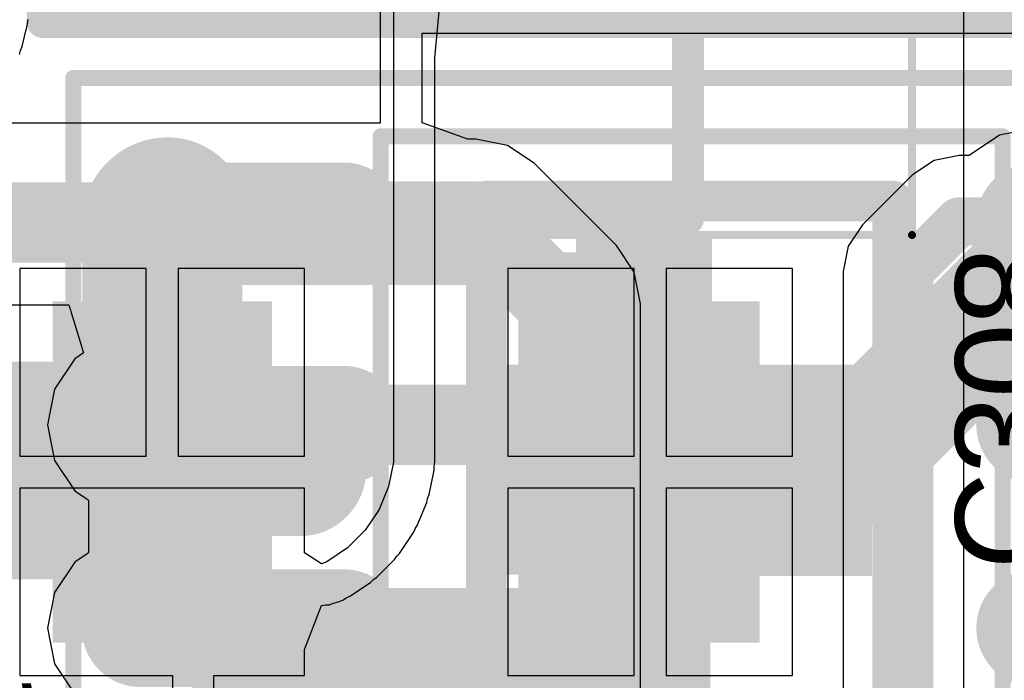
# Model space of a CAD drawing. Header units: inches. Extents: x -6 to 11.2, y -2.2 to 8.3.
# Tile 114 of 256: x 1.49 to 1.732, y 1.998 to 2.16. Entities that reach past the tile are written whole.
import ezdxf

# ---------------------------------------------------------------- set-up
doc = ezdxf.new("R2010")
doc.units = ezdxf.units.IN
doc.header["$MEASUREMENT"] = 0
for name, color, linetype in [('Board Layer Stack Bottom Overlay', 54, 'Continuous'), ('Board Layer Stack Bottom Solder', 6, 'Continuous'), ('Bottom Comp Body -Top13)-Comp Body -Bot14)', 56, 'Continuous'), ('Bottom Courtyard -Top15)-Courtyard -Bot16)', 56, 'Continuous'), ('Bottom Paste', 16, 'Continuous'), ('Dimension', 6, 'Continuous'), ('Layer 1- Top', 1, 'Continuous'), ('Layer 4- Inner', 76, 'Continuous'), ('Layer 8- Bottom', 5, 'Continuous'), ('Top Assembly', 56, 'Continuous'), ('Top Comp Body -Top13)-Comp Body -Bot14)', 56, 'Continuous'), ('Top Courtyard -Top15)-Courtyard -Bot16)', 56, 'Continuous'), ('Top Overlay', 2, 'Continuous'), ('Top Paste', 8, 'Continuous'), ('Top Solder', 216, 'Continuous')]:
    doc.layers.add(name, color=color, linetype=linetype)
doc.styles.add('Arial', font='txt', dxfattribs={"height": 0.2})

# ---------------------------------------------------------------- blocks, each defined once
blk = doc.blocks.new('L15006_M_____B_78')
at = {"layer": 'Board Layer Stack Bottom Solder'}
for points in [[(-0.08697, -0.04197), (-0.08697, 0.04197), (-0.03303, 0.04197), (-0.03303, -0.04197)], [(0.03303, -0.04197), (0.03303, 0.04197), (0.08697, 0.04197), (0.08697, -0.04197)]]:
    blk.add_hatch(color=6, dxfattribs=at).paths.add_polyline_path(points)
at = {"layer": 'Bottom Paste'}
for points in [[(-0.085, -0.04), (-0.085, 0.04), (-0.035, 0.04), (-0.035, -0.04)], [(0.035, -0.04), (0.035, 0.04), (0.085, 0.04), (0.085, -0.04)]]:
    blk.add_hatch(color=16, dxfattribs=at).paths.add_polyline_path(points)
at = {"layer": 'Layer 8- Bottom'}
for points in [[(-0.085, -0.04), (-0.085, 0.04), (-0.035, 0.04), (-0.035, -0.04)], [(0.035, -0.04), (0.035, 0.04), (0.085, 0.04), (0.085, -0.04)]]:
    blk.add_hatch(color=7, dxfattribs=at).paths.add_polyline_path(points)
at = {"layer": 'Board Layer Stack Bottom Overlay'}
for points in [[(-0.05, 0.05, 0.008, 0.008, 0), (0.05, 0.05, 0.008, 0.008, 0)], [(-0.05, -0.05, 0.008, 0.008, 0), (0.05, -0.05, 0.008, 0.008, 0)]]:
    blk.add_lwpolyline(points, format="xyseb", dxfattribs=at)
for points in [[(-0.052, 0.05, 0.004, 0.004, 1), (-0.048, 0.05, 0.004, 0.004, 1)], [(0.048, 0.05, 0.004, 0.004, 1), (0.052, 0.05, 0.004, 0.004, 1)], [(-0.052, -0.05, 0.004, 0.004, 1), (-0.048, -0.05, 0.004, 0.004, 1)], [(0.048, -0.05, 0.004, 0.004, 1), (0.052, -0.05, 0.004, 0.004, 1)]]:
    blk.add_lwpolyline(points, format="xyseb", close=True, dxfattribs=at)
blk = doc.blocks.new('SOIC_8_83')
at = {"layer": 'Layer 1- Top'}
h = blk.add_hatch(color=7, dxfattribs=at)
edge = h.paths.add_edge_path()
edge.add_arc((-0.085, 0.025), 0.0125, 270, 450)
edge.add_line((-0.085, 0.0375), (-0.135, 0.0375))
edge.add_arc((-0.135, 0.025), 0.0125, 90, 270)
edge.add_line((-0.135, 0.0125), (-0.085, 0.0125))
h = blk.add_hatch(color=7, dxfattribs=at)
edge = h.paths.add_edge_path()
edge.add_arc((0.135, 0.025), 0.0125, 270, 450)
edge.add_line((0.135, 0.0375), (0.085, 0.0375))
edge.add_arc((0.085, 0.025), 0.0125, 90, 270)
edge.add_line((0.085, 0.0125), (0.135, 0.0125))
h = blk.add_hatch(color=7, dxfattribs=at)
edge = h.paths.add_edge_path()
edge.add_arc((-0.085, -0.025), 0.0125, 270, 450)
edge.add_line((-0.085, -0.0125), (-0.135, -0.0125))
edge.add_arc((-0.135, -0.025), 0.0125, 90, 270)
edge.add_line((-0.135, -0.0375), (-0.085, -0.0375))
h = blk.add_hatch(color=7, dxfattribs=at)
edge = h.paths.add_edge_path()
edge.add_arc((0.135, -0.025), 0.0125, 270, 450)
edge.add_line((0.135, -0.0125), (0.085, -0.0125))
edge.add_arc((0.085, -0.025), 0.0125, 90, 270)
edge.add_line((0.085, -0.0375), (0.135, -0.0375))
h = blk.add_hatch(color=7, dxfattribs=at)
edge = h.paths.add_edge_path()
edge.add_arc((-0.085, -0.075), 0.0125, 270, 450)
edge.add_line((-0.085, -0.0625), (-0.135, -0.0625))
edge.add_arc((-0.135, -0.075), 0.0125, 90, 270)
edge.add_line((-0.135, -0.0875), (-0.085, -0.0875))
h = blk.add_hatch(color=7, dxfattribs=at)
edge = h.paths.add_edge_path()
edge.add_arc((0.135, -0.075), 0.0125, 270, 450)
edge.add_line((0.135, -0.0625), (0.085, -0.0625))
edge.add_arc((0.085, -0.075), 0.0125, 90, 270)
edge.add_line((0.085, -0.0875), (0.135, -0.0875))
at = {"layer": 'Top Paste'}
h = blk.add_hatch(color=8, dxfattribs=at)
edge = h.paths.add_edge_path()
edge.add_arc((-0.085, 0.025), 0.0125, 270, 450)
edge.add_line((-0.085, 0.0375), (-0.135, 0.0375))
edge.add_arc((-0.135, 0.025), 0.0125, 90, 270)
edge.add_line((-0.135, 0.0125), (-0.085, 0.0125))
h = blk.add_hatch(color=8, dxfattribs=at)
edge = h.paths.add_edge_path()
edge.add_arc((0.135, 0.025), 0.0125, 270, 450)
edge.add_line((0.135, 0.0375), (0.085, 0.0375))
edge.add_arc((0.085, 0.025), 0.0125, 90, 270)
edge.add_line((0.085, 0.0125), (0.135, 0.0125))
h = blk.add_hatch(color=8, dxfattribs=at)
edge = h.paths.add_edge_path()
edge.add_arc((-0.085, -0.025), 0.0125, 270, 450)
edge.add_line((-0.085, -0.0125), (-0.135, -0.0125))
edge.add_arc((-0.135, -0.025), 0.0125, 90, 270)
edge.add_line((-0.135, -0.0375), (-0.085, -0.0375))
h = blk.add_hatch(color=8, dxfattribs=at)
edge = h.paths.add_edge_path()
edge.add_arc((0.135, -0.025), 0.0125, 270, 450)
edge.add_line((0.135, -0.0125), (0.085, -0.0125))
edge.add_arc((0.085, -0.025), 0.0125, 90, 270)
edge.add_line((0.085, -0.0375), (0.135, -0.0375))
h = blk.add_hatch(color=8, dxfattribs=at)
edge = h.paths.add_edge_path()
edge.add_arc((-0.085, -0.075), 0.0125, 270, 450)
edge.add_line((-0.085, -0.0625), (-0.135, -0.0625))
edge.add_arc((-0.135, -0.075), 0.0125, 90, 270)
edge.add_line((-0.135, -0.0875), (-0.085, -0.0875))
h = blk.add_hatch(color=8, dxfattribs=at)
edge = h.paths.add_edge_path()
edge.add_arc((0.135, -0.075), 0.0125, 270, 450)
edge.add_line((0.135, -0.0625), (0.085, -0.0625))
edge.add_arc((0.085, -0.075), 0.0125, 90, 270)
edge.add_line((0.085, -0.0875), (0.135, -0.0875))
at = {"layer": 'Top Solder'}
h = blk.add_hatch(color=216, dxfattribs=at)
edge = h.paths.add_edge_path()
edge.add_arc((-0.085, 0.025), 0.01447, 270, 450)
edge.add_line((-0.085, 0.03947), (-0.135, 0.03947))
edge.add_arc((-0.135, 0.025), 0.01447, 90, 270)
edge.add_line((-0.135, 0.01053), (-0.085, 0.01053))
h = blk.add_hatch(color=216, dxfattribs=at)
edge = h.paths.add_edge_path()
edge.add_arc((0.135, 0.025), 0.01447, 270, 450)
edge.add_line((0.135, 0.03947), (0.085, 0.03947))
edge.add_arc((0.085, 0.025), 0.01447, 90, 270)
edge.add_line((0.085, 0.01053), (0.135, 0.01053))
h = blk.add_hatch(color=216, dxfattribs=at)
edge = h.paths.add_edge_path()
edge.add_arc((-0.085, -0.025), 0.01447, 270, 450)
edge.add_line((-0.085, -0.01053), (-0.135, -0.01053))
edge.add_arc((-0.135, -0.025), 0.01447, 90, 270)
edge.add_line((-0.135, -0.03947), (-0.085, -0.03947))
h = blk.add_hatch(color=216, dxfattribs=at)
edge = h.paths.add_edge_path()
edge.add_arc((0.135, -0.025), 0.01447, 270, 450)
edge.add_line((0.135, -0.01053), (0.085, -0.01053))
edge.add_arc((0.085, -0.025), 0.01447, 90, 270)
edge.add_line((0.085, -0.03947), (0.135, -0.03947))
h = blk.add_hatch(color=216, dxfattribs=at)
edge = h.paths.add_edge_path()
edge.add_arc((-0.085, -0.075), 0.01447, 270, 450)
edge.add_line((-0.085, -0.06053), (-0.135, -0.06053))
edge.add_arc((-0.135, -0.075), 0.01447, 90, 270)
edge.add_line((-0.135, -0.08947), (-0.085, -0.08947))
h = blk.add_hatch(color=216, dxfattribs=at)
edge = h.paths.add_edge_path()
edge.add_arc((0.135, -0.075), 0.01447, 270, 450)
edge.add_line((0.135, -0.06053), (0.085, -0.06053))
edge.add_arc((0.085, -0.075), 0.01447, 90, 270)
edge.add_line((0.085, -0.08947), (0.135, -0.08947))
at = {"layer": 'Dimension'}
for points in [[(-0.077, 0.0965, 0.00394, 0.00394, 0), (-0.077, -0.09593, 0.00394, 0.00394, 0)], [(0.076, 0.0965, 0.00394, 0.00394, 0), (0.076, -0.09593, 0.00394, 0.00394, 0)], [(0.076, -0.09593, 0.00394, 0.00394, 0), (-0.077, -0.09593, 0.00394, 0.00394, 0)]]:
    blk.add_lwpolyline(points, format="xyseb", dxfattribs=at)
for points in [[(-0.07798, -0.09593, 0.00197, 0.00197, 1), (-0.07602, -0.09593, 0.00197, 0.00197, 1)], [(-0.07798, -0.09593, 0.00197, 0.00197, 1), (-0.07602, -0.09593, 0.00197, 0.00197, 1)], [(0.07502, -0.09593, 0.00197, 0.00197, 1), (0.07698, -0.09593, 0.00197, 0.00197, 1)], [(0.07502, -0.09593, 0.00197, 0.00197, 1), (0.07698, -0.09593, 0.00197, 0.00197, 1)]]:
    blk.add_lwpolyline(points, format="xyseb", close=True, dxfattribs=at)
at = {"layer": 'Top Courtyard -Top15)-Courtyard -Bot16)'}
for points in [[(0.15157, 0.11024, 0.00394, 0.00394, 0), (0.15157, -0.11024, 0.00394, 0.00394, 0)], [(0, 0.01969, 0.00394, 0.00394, 0), (0, -0.01969, 0.00394, 0.00394, 0)], [(0.01969, 0, 0.00394, 0.00394, 0), (-0.01969, 0, 0.00394, 0.00394, 0)], [(0.15157, -0.11024, 0.00394, 0.00394, 0), (-0.15157, -0.11024, 0.00394, 0.00394, 0)]]:
    blk.add_lwpolyline(points, format="xyseb", dxfattribs=at)
for points in [[(-0.00098, 0.01969, 0.00197, 0.00197, 1), (0.00098, 0.01969, 0.00197, 0.00197, 1)], [(-0.02067, 0, 0.00197, 0.00197, 1), (-0.0187, 0, 0.00197, 0.00197, 1)], [(0.0187, 0, 0.00197, 0.00197, 1), (0.02067, 0, 0.00197, 0.00197, 1)], [(-0.00098, -0.01969, 0.00197, 0.00197, 1), (0.00098, -0.01969, 0.00197, 0.00197, 1)], [(0.15059, -0.11024, 0.00197, 0.00197, 1), (0.15256, -0.11024, 0.00197, 0.00197, 1)], [(0.15059, -0.11024, 0.00197, 0.00197, 1), (0.15256, -0.11024, 0.00197, 0.00197, 1)]]:
    blk.add_lwpolyline(points, format="xyseb", close=True, dxfattribs=at)
at = {"layer": 'Top Overlay'}
for points in [[(-0.05, 0.08, 0.01, 0.01, 0), (-0.05, -0.08, 0.01, 0.01, 0)], [(0.05, 0.08, 0.01, 0.01, 0), (0.05, -0.08, 0.01, 0.01, 0)], [(0.05, -0.08, 0.01, 0.01, 0), (-0.05, -0.08, 0.01, 0.01, 0)]]:
    blk.add_lwpolyline(points, format="xyseb", dxfattribs=at)
for points in [[(-0.0525, -0.08, 0.005, 0.005, 1), (-0.0475, -0.08, 0.005, 0.005, 1)], [(-0.0525, -0.08, 0.005, 0.005, 1), (-0.0475, -0.08, 0.005, 0.005, 1)], [(0.0475, -0.08, 0.005, 0.005, 1), (0.0525, -0.08, 0.005, 0.005, 1)], [(0.0475, -0.08, 0.005, 0.005, 1), (0.0525, -0.08, 0.005, 0.005, 1)]]:
    blk.add_lwpolyline(points, format="xyseb", close=True, dxfattribs=at)
blk = doc.blocks.new('FP_2920L100PR_MFG_86')
at = {"layer": 'Top Assembly'}
for points in [[(-0.17323, -0.11102, 0.00787, 0.00787, 0), (-0.17323, 0.11102, 0.00787, 0.00787, 0)], [(-0.17323, -0.11102, 0.00787, 0.00787, 0), (0.17323, -0.11102, 0.00787, 0.00787, 0)]]:
    blk.add_lwpolyline(points, format="xyseb", dxfattribs=at)
blk.add_lwpolyline([(-0.1752, -0.11102, 0.00394, 0.00394, 1), (-0.17126, -0.11102, 0.00394, 0.00394, 1)], format="xyseb", close=True, dxfattribs=at)
blk.add_lwpolyline([(-0.1752, -0.11102, 0.00394, 0.00394, 1), (-0.17126, -0.11102, 0.00394, 0.00394, 1)], format="xyseb", close=True, dxfattribs=at)
at = {"layer": 'Top Comp Body -Top13)-Comp Body -Bot14)'}
for points in [[(-0.15709, -0.10709, 0.00787, 0.00787, 0), (-0.15709, 0.10709, 0.00787, 0.00787, 0)], [(-0.15709, -0.10709, 0.00787, 0.00787, 0), (0.15709, -0.10709, 0.00787, 0.00787, 0)]]:
    blk.add_lwpolyline(points, format="xyseb", dxfattribs=at)
blk.add_lwpolyline([(-0.15906, -0.10709, 0.00394, 0.00394, 1), (-0.15512, -0.10709, 0.00394, 0.00394, 1)], format="xyseb", close=True, dxfattribs=at)
blk.add_lwpolyline([(-0.15906, -0.10709, 0.00394, 0.00394, 1), (-0.15512, -0.10709, 0.00394, 0.00394, 1)], format="xyseb", close=True, dxfattribs=at)
at = {"layer": 'Top Courtyard -Top15)-Courtyard -Bot16)'}
for points in [[(-0.17323, -0.11102, 0.00787, 0.00787, 0), (-0.17323, 0.11102, 0.00787, 0.00787, 0)], [(-0.17323, -0.11102, 0.00787, 0.00787, 0), (0.17323, -0.11102, 0.00787, 0.00787, 0)]]:
    blk.add_lwpolyline(points, format="xyseb", dxfattribs=at)
blk.add_lwpolyline([(-0.1752, -0.11102, 0.00394, 0.00394, 1), (-0.17126, -0.11102, 0.00394, 0.00394, 1)], format="xyseb", close=True, dxfattribs=at)
blk.add_lwpolyline([(-0.1752, -0.11102, 0.00394, 0.00394, 1), (-0.17126, -0.11102, 0.00394, 0.00394, 1)], format="xyseb", close=True, dxfattribs=at)
at = {"layer": 'Top Overlay'}
blk.add_lwpolyline([(-0.07579, -0.10709, 0.00787, 0.00787, 0), (0.07579, -0.10709, 0.00787, 0.00787, 0)], format="xyseb", dxfattribs=at)
blk.add_lwpolyline([(-0.07776, -0.10709, 0.00394, 0.00394, 1), (-0.07382, -0.10709, 0.00394, 0.00394, 1)], format="xyseb", close=True, dxfattribs=at)
blk = doc.blocks.new('SMB_SMC_COMBO_B_112')
at = {"layer": 'Board Layer Stack Bottom Overlay'}
for points in [[(-0.14173, 0.12402, 0.00787, 0.00787, 0), (-0.14173, 0.07874, 0.00787, 0.00787, 0)], [(0.14173, 0.12402, 0.00787, 0.00787, 0), (-0.14173, 0.12402, 0.00787, 0.00787, 0)]]:
    blk.add_lwpolyline(points, format="xyseb", dxfattribs=at)
for points in [[(-0.1437, 0.12402, 0.00394, 0.00394, 1), (-0.13976, 0.12402, 0.00394, 0.00394, 1)], [(-0.1437, 0.12402, 0.00394, 0.00394, 1), (-0.13976, 0.12402, 0.00394, 0.00394, 1)], [(-0.1437, 0.07874, 0.00394, 0.00394, 1), (-0.13976, 0.07874, 0.00394, 0.00394, 1)]]:
    blk.add_lwpolyline(points, format="xyseb", close=True, dxfattribs=at)
at = {"layer": 'Bottom Comp Body -Top13)-Comp Body -Bot14)'}
for points in [[(-0.14075, 0.12303, 0.00394, 0.00394, 0), (-0.14075, -0.12303, 0.00394, 0.00394, 0)], [(0.14075, 0.12303, 0.00394, 0.00394, 0), (-0.14075, 0.12303, 0.00394, 0.00394, 0)]]:
    blk.add_lwpolyline(points, format="xyseb", dxfattribs=at)
blk.add_lwpolyline([(-0.14173, 0.12303, 0.00197, 0.00197, 1), (-0.13976, 0.12303, 0.00197, 0.00197, 1)], format="xyseb", close=True, dxfattribs=at)
blk.add_lwpolyline([(-0.14173, 0.12303, 0.00197, 0.00197, 1), (-0.13976, 0.12303, 0.00197, 0.00197, 1)], format="xyseb", close=True, dxfattribs=at)
at = {"layer": 'Bottom Courtyard -Top15)-Courtyard -Bot16)'}
for points in [[(0.19685, 0.12795, 0.00197, 0.00197, 0), (-0.19685, 0.12795, 0.00197, 0.00197, 0)], [(-0.19685, 0.12795, 0.00197, 0.00197, 0), (-0.19685, -0.12795, 0.00197, 0.00197, 0)]]:
    blk.add_lwpolyline(points, format="xyseb", dxfattribs=at)
blk.add_lwpolyline([(-0.19734, 0.12795, 0.000984, 0.000984, 1), (-0.19636, 0.12795, 0.000984, 0.000984, 1)], format="xyseb", close=True, dxfattribs=at)
blk.add_lwpolyline([(-0.19734, 0.12795, 0.000984, 0.000984, 1), (-0.19636, 0.12795, 0.000984, 0.000984, 1)], format="xyseb", close=True, dxfattribs=at)

msp = doc.modelspace()

# ---------------------------------------------------------------- hatches: boundary and pattern name
at = {"layer": 'Layer 8- Bottom'}
for points in [[(1.62638, 2.08543), (1.65984, 2.08543), (1.65984, 2.10748), (1.62638, 2.10748)], [(1.47126, 2.02283), (1.51654, 2.02283), (1.51654, 2.07638), (1.47126, 2.07638)], [(1.60236, 2.02402), (1.63307, 2.02402), (1.63307, 2.07559), (1.60236, 2.07559)], [(1.65748, 2.02362), (1.69921, 2.02362), (1.69921, 2.07559), (1.65748, 2.07559)]]:
    msp.add_hatch(color=7, dxfattribs=at).paths.add_polyline_path(points)

# ---------------------------------------------------------------- linework, layer by layer
at = {"layer": 'Layer 1- Top'}
for p, q in [((1.57835, 2.13504), (1.57835, 2.22421)), ((1.58854, 2.13504), (1.58854, 2.15713)), ((1.58854, 2.15713), (1.74906, 2.15713)), ((1.42638, 2.13504), (1.57835, 2.13504)), ((1.59979, 2.13106), (1.58854, 2.13504)), ((1.73933, 2.13377), (1.73055, 2.13202)), ((1.60179, 2.13106), (1.59979, 2.13106)), ((1.60953, 2.12952), (1.60179, 2.13106)), ((1.73055, 2.13202), (1.72311, 2.12705)), ((1.61609, 2.12513), (1.60953, 2.12952)), ((1.72067, 2.12704), (1.71446, 2.12581)), ((1.72311, 2.12704), (1.72067, 2.12704)), ((1.72311, 2.12705), (1.72311, 2.12704)), ((1.63635, 2.10487), (1.61609, 2.12513)), ((1.71446, 2.12581), (1.7092, 2.12229)), ((1.7092, 2.12229), (1.69688, 2.10997)), ((1.69688, 2.10997), (1.69337, 2.10471)), ((1.64074, 2.09831), (1.63635, 2.10487)), ((1.69337, 2.10471), (1.69213, 2.09851)), ((1.64228, 2.09057), (1.64074, 2.09831)), ((1.69213, 2.09851), (1.69213, 1.90736)), ((1.47732, 2.09032), (1.50171, 2.09032)), ((1.50171, 2.09032), (1.5053, 2.07851)), ((1.64228, 2.06083), (1.64228, 2.09057)), ((1.5053, 2.07851), (1.50311, 2.07705)), ((1.50311, 2.07705), (1.49814, 2.06961)), ((1.49814, 2.06961), (1.49639, 2.06083)), ((1.49639, 2.06083), (1.49814, 2.05205)), ((1.64228, 2.01083), (1.64228, 2.06083)), ((1.49814, 2.05205), (1.50311, 2.04461)), ((1.50311, 2.04461), (1.50643, 2.04239)), ((1.50643, 2.04239), (1.5065, 2.04221)), ((1.5065, 2.04221), (1.5065, 2.02945)), ((1.5065, 2.02945), (1.50643, 2.02926)), ((1.50311, 2.02705), (1.49814, 2.01961)), ((1.50643, 2.02926), (1.50311, 2.02705)), ((1.49814, 2.01961), (1.49639, 2.01083)), ((1.49639, 2.01083), (1.49814, 2.00205)), ((1.64228, 1.98108), (1.64228, 2.01083)), ((1.49814, 2.00205), (1.50311, 1.99461))]:
    msp.add_line(p, q, dxfattribs=at)
for points in [[(1.44764, 2.11055, 0.01969, 0.01969, 0), (1.54406, 2.11055, 0.01969, 0.01969, 0)], [(1.54433, 2.11083, 0.01969, 0.01969, 0), (1.60179, 2.11083, 0.01969, 0.01969, 0)], [(1.60179, 2.11083, 0.01969, 0.01969, 0), (1.62205, 2.09057, 0.01969, 0.01969, 0)], [(1.70835, 2.09851, 0.01181, 0.01181, 0), (1.72067, 2.11083, 0.01181, 0.01181, 0)], [(1.72067, 2.11083, 0.01181, 0.01181, 0), (1.76433, 2.11083, 0.01181, 0.01181, 0)], [(1.70835, 1.87165, 0.01181, 0.01181, 0), (1.70835, 2.09851, 0.01181, 0.01181, 0)], [(1.62205, 2.06083, 0.01969, 0.01969, 0), (1.62205, 2.09057, 0.01969, 0.01969, 0)], [(1.54433, 2.06083, 0.01969, 0.01969, 0), (1.62205, 2.06083, 0.01969, 0.01969, 0)], [(1.62205, 2.01083, 0.01969, 0.01969, 0), (1.62205, 2.06083, 0.01969, 0.01969, 0)], [(1.54433, 2.01083, 0.01969, 0.01969, 0), (1.62205, 2.01083, 0.01969, 0.01969, 0)], [(1.62205, 1.98108, 0.01969, 0.01969, 0), (1.62205, 2.01083, 0.01969, 0.01969, 0)]]:
    msp.add_lwpolyline(points, format="xyseb", dxfattribs=at)
for points in [[(1.53913, 2.11055, 0.00984, 0.00984, 1), (1.54898, 2.11055, 0.00984, 0.00984, 1)], [(1.53941, 2.11083, 0.00984, 0.00984, 1), (1.54925, 2.11083, 0.00984, 0.00984, 1)], [(1.59687, 2.11083, 0.00984, 0.00984, 1), (1.60671, 2.11083, 0.00984, 0.00984, 1)], [(1.59687, 2.11083, 0.00984, 0.00984, 1), (1.60671, 2.11083, 0.00984, 0.00984, 1)], [(1.71772, 2.11083, 0.00591, 0.00591, 1), (1.72362, 2.11083, 0.00591, 0.00591, 1)], [(1.71772, 2.11083, 0.00591, 0.00591, 1), (1.72362, 2.11083, 0.00591, 0.00591, 1)], [(1.7054, 2.09851, 0.00591, 0.00591, 1), (1.7113, 2.09851, 0.00591, 0.00591, 1)], [(1.7054, 2.09851, 0.00591, 0.00591, 1), (1.7113, 2.09851, 0.00591, 0.00591, 1)], [(1.61713, 2.09057, 0.00984, 0.00984, 1), (1.62697, 2.09057, 0.00984, 0.00984, 1)], [(1.61713, 2.09057, 0.00984, 0.00984, 1), (1.62697, 2.09057, 0.00984, 0.00984, 1)], [(1.53941, 2.06083, 0.00984, 0.00984, 1), (1.54925, 2.06083, 0.00984, 0.00984, 1)], [(1.61713, 2.06083, 0.00984, 0.00984, 1), (1.62697, 2.06083, 0.00984, 0.00984, 1)], [(1.61713, 2.06083, 0.00984, 0.00984, 1), (1.62697, 2.06083, 0.00984, 0.00984, 1)], [(1.61713, 2.06083, 0.00984, 0.00984, 1), (1.62697, 2.06083, 0.00984, 0.00984, 1)], [(1.53941, 2.01083, 0.00984, 0.00984, 1), (1.54925, 2.01083, 0.00984, 0.00984, 1)], [(1.61713, 2.01083, 0.00984, 0.00984, 1), (1.62697, 2.01083, 0.00984, 0.00984, 1)], [(1.61713, 2.01083, 0.00984, 0.00984, 1), (1.62697, 2.01083, 0.00984, 0.00984, 1)], [(1.61713, 2.01083, 0.00984, 0.00984, 1), (1.62697, 2.01083, 0.00984, 0.00984, 1)]]:
    msp.add_lwpolyline(points, format="xyseb", close=True, dxfattribs=at)
at = {"layer": 'Layer 4- Inner'}
msp.add_line((1.72169, 2.3315), (1.72169, 1.97953), dxfattribs=at)
at = {"layer": 'Layer 8- Bottom'}
for p, q in [((1.5815, 2.16417), (1.5815, 2.05166)), ((1.49127, 2.15814), (1.49171, 2.16042)), ((1.59169, 2.15107), (1.59276, 2.16244)), ((1.49107, 2.15763), (1.49127, 2.15814)), ((1.49017, 2.15379), (1.49107, 2.15763)), ((1.48953, 2.15189), (1.48976, 2.15287)), ((1.48976, 2.15287), (1.49017, 2.15379)), ((1.59169, 2.05166), (1.59169, 2.15107)), ((1.52071, 2.09921), (1.48965, 2.09921)), ((1.48965, 2.09921), (1.48965, 2.05315)), ((1.52071, 2.05315), (1.52071, 2.09921)), ((1.55965, 2.09921), (1.52858, 2.09921)), ((1.52858, 2.09921), (1.52858, 2.05315)), ((1.55965, 2.05315), (1.55965, 2.09921)), ((1.64071, 2.09921), (1.60965, 2.09921)), ((1.60965, 2.09921), (1.60965, 2.05315)), ((1.64071, 2.05315), (1.64071, 2.09921)), ((1.67965, 2.09921), (1.64858, 2.09921)), ((1.64858, 2.09921), (1.64858, 2.05315)), ((1.67965, 2.05315), (1.67965, 2.09921)), ((1.48965, 2.05315), (1.52071, 2.05315)), ((1.52858, 2.05315), (1.55965, 2.05315)), ((1.5815, 2.05166), (1.5803, 2.04565)), ((1.5915, 2.05068), (1.59169, 2.05166)), ((1.60965, 2.05315), (1.64071, 2.05315)), ((1.64858, 2.05315), (1.67965, 2.05315)), ((1.5903, 2.04366), (1.5915, 2.04967)), ((1.5915, 2.04967), (1.5915, 2.05068)), ((1.52465, 2.04528), (1.48965, 2.04528)), ((1.48965, 2.04528), (1.48965, 1.99921)), ((1.55965, 2.04528), (1.52465, 2.04528)), ((1.55965, 2.02939), (1.55965, 2.04528)), ((1.5803, 2.04565), (1.57796, 2.03999)), ((1.64071, 2.04528), (1.60965, 2.04528)), ((1.60965, 2.04528), (1.60965, 1.99921)), ((1.64071, 1.99921), (1.64071, 2.04528)), ((1.67965, 2.04528), (1.64858, 2.04528)), ((1.64858, 2.04528), (1.64858, 1.99921)), ((1.67965, 1.99921), (1.67965, 2.04528)), ((1.58738, 2.03609), (1.58972, 2.04175)), ((1.58972, 2.04175), (1.58992, 2.04274)), ((1.58992, 2.04274), (1.5903, 2.04366)), ((1.57796, 2.03999), (1.57455, 2.0349)), ((1.57455, 2.0349), (1.57022, 2.03057)), ((1.58303, 2.02923), (1.58643, 2.03433)), ((1.58643, 2.03433), (1.58682, 2.03525)), ((1.58682, 2.03525), (1.58738, 2.03609)), ((1.5638, 2.02661), (1.55965, 2.02939)), ((1.57022, 2.03057), (1.56513, 2.02716)), ((1.56513, 2.02716), (1.5638, 2.02661)), ((1.57743, 2.02336), (1.58176, 2.02769)), ((1.58176, 2.02769), (1.58232, 2.02852)), ((1.58232, 2.02852), (1.58303, 2.02923)), ((1.57079, 2.01868), (1.57588, 2.02209)), ((1.57588, 2.02209), (1.57659, 2.0228)), ((1.57659, 2.0228), (1.57743, 2.02336)), ((1.5677, 2.01719), (1.56903, 2.01774)), ((1.56903, 2.01774), (1.56986, 2.0183)), ((1.56986, 2.0183), (1.57079, 2.01868)), ((1.55965, 2.00561), (1.5638, 2.01642)), ((1.5638, 2.01642), (1.56479, 2.01661)), ((1.56479, 2.01661), (1.56579, 2.01661)), ((1.56579, 2.01661), (1.56672, 2.017)), ((1.56672, 2.017), (1.5677, 2.01719)), ((1.55965, 1.99921), (1.55965, 2.00561)), ((1.48965, 1.99921), (1.52717, 1.99921)), ((1.52717, 1.99921), (1.52717, 1.93976)), ((1.53736, 1.93976), (1.53736, 1.99921)), ((1.53736, 1.99921), (1.55965, 1.99921)), ((1.60965, 1.99921), (1.64071, 1.99921)), ((1.64858, 1.99921), (1.67965, 1.99921))]:
    msp.add_line(p, q, dxfattribs=at)
for points in [[(1.52465, 2.11047, 0.03937, 0.03937, -0.414214), (1.52598, 2.11181, 0.03937, 0.03937, 0)], [(1.69055, 2.04921, 0.0315, 0.0315, 0), (1.75866, 2.11732, 0.0315, 0.0315, 0)], [(1.52465, 2.05, 0.03937, 0.03937, 0), (1.52465, 2.11047, 0.03937, 0.03937, 0)], [(1.47047, 2.04921, 0.03937, 0.03937, 0), (1.52465, 2.04921, 0.03937, 0.03937, 0)], [(1.52465, 2.04921, 0.0315, 0.0315, 0), (1.55866, 2.04921, 0.0315, 0.0315, 0)], [(1.55866, 2.04921, 0.0315, 0.0315, 0), (1.55906, 2.04961, 0.0315, 0.0315, 0)], [(1.6437, 1.95965, 0.0315, 0.0315, 0), (1.6437, 2.04921, 0.0315, 0.0315, 0)], [(1.64465, 2.04921, 0.0315, 0.0315, 0), (1.69055, 2.04921, 0.0315, 0.0315, 0)]]:
    msp.add_lwpolyline(points, format="xyseb", dxfattribs=at)
for points in [[(1.51614, 2.11181, 0.01969, 0.01969, 1), (1.53583, 2.11181, 0.01969, 0.01969, 1)], [(1.5148, 2.11047, 0.01969, 0.01969, 1), (1.53449, 2.11047, 0.01969, 0.01969, 1)], [(1.5148, 2.11047, 0.01969, 0.01969, 1), (1.53449, 2.11047, 0.01969, 0.01969, 1)], [(1.46063, 2.04921, 0.01969, 0.01969, 1), (1.48031, 2.04921, 0.01969, 0.01969, 1)], [(1.5148, 2.05, 0.01969, 0.01969, 1), (1.53449, 2.05, 0.01969, 0.01969, 1)], [(1.5148, 2.04921, 0.01969, 0.01969, 1), (1.53449, 2.04921, 0.01969, 0.01969, 1)], [(1.51677, 2.04921, 0.01575, 0.01575, 1), (1.53252, 2.04921, 0.01575, 0.01575, 1)], [(1.55079, 2.04921, 0.01575, 0.01575, 1), (1.56654, 2.04921, 0.01575, 0.01575, 1)], [(1.55079, 2.04921, 0.01575, 0.01575, 1), (1.56654, 2.04921, 0.01575, 0.01575, 1)], [(1.55118, 2.04961, 0.01575, 0.01575, 1), (1.56693, 2.04961, 0.01575, 0.01575, 1)], [(1.63583, 2.04921, 0.01575, 0.01575, 1), (1.65157, 2.04921, 0.01575, 0.01575, 1)], [(1.63677, 2.04921, 0.01575, 0.01575, 1), (1.65252, 2.04921, 0.01575, 0.01575, 1)], [(1.68268, 2.04921, 0.01575, 0.01575, 1), (1.69843, 2.04921, 0.01575, 0.01575, 1)], [(1.68268, 2.04921, 0.01575, 0.01575, 1), (1.69843, 2.04921, 0.01575, 0.01575, 1)]]:
    msp.add_lwpolyline(points, format="xyseb", close=True, dxfattribs=at)

# ---------------------------------------------------------------- block references
for name, p in [('FP_2920L100PR_MFG_86', (1.6685, 2.27087)), ('L15006_M_____B_78', (1.58465, 2.04921))]:
    msp.add_blockref(name, p)
at = {"rotation": 180}
for name, p in [('SMB_SMC_COMBO_B_112', (1.5122, 2.23543)), ('SOIC_8_83', (1.65433, 2.03583))]:
    msp.add_blockref(name, p, dxfattribs=at)

# ---------------------------------------------------------------- texts
at = {"layer": 'Board Layer Stack Bottom Overlay', "style": 'Arial', "text_generation_flag": 2}
msp.add_text('C308', height=0.023622, rotation=270, dxfattribs=at).set_placement((1.71969, 2.02521))
at = {"layer": 'Top Overlay', "style": 'Arial'}
msp.add_text('Q501', height=0.023622, rotation=90, dxfattribs=at).set_placement((1.48622, 1.976))

doc.saveas('drawing.dxf')
